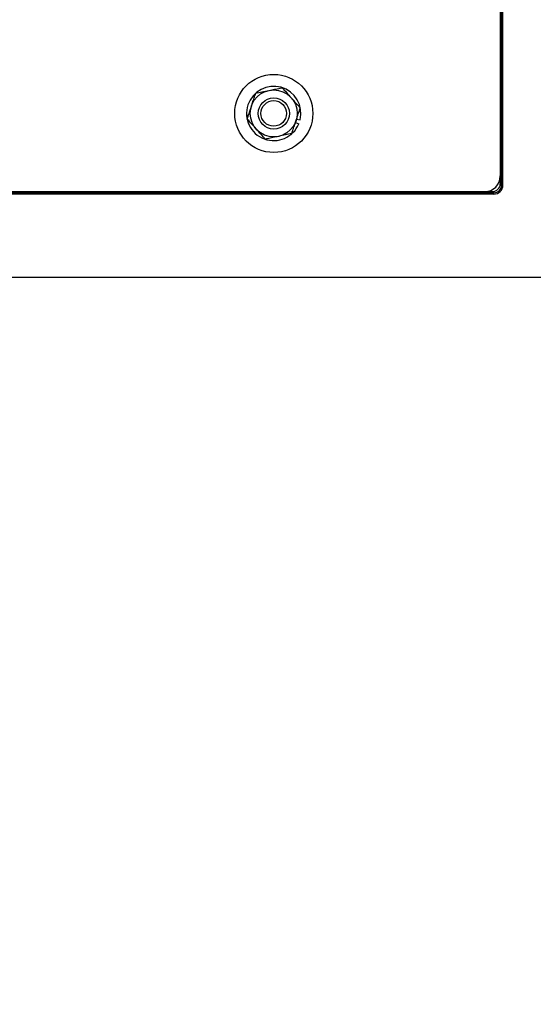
# Model space of a CAD drawing. Header units: inches. Extents: x 170 to 288, y 234 to 248.
# Tile 110 of 192: x 186.203 to 186.477, y 243.756 to 244.281. Entities that reach past the tile are written whole.
import ezdxf

# ---------------------------------------------------------------- set-up
doc = ezdxf.new("R2010")
doc.units = ezdxf.units.IN
doc.header["$LTSCALE"] = 0.25
doc.header["$MEASUREMENT"] = 0
doc.layers.add('ANNOTATIONS', color=1, linetype='Continuous')
doc.layers.add('SLIM E GUIDE MOTOR LH', color=7, linetype='Continuous')
doc.styles.add('ARIAL', font='arial.ttf', dxfattribs={"height": 0.09375})
doc.dimstyles.new('STANDARD$0', dxfattribs={"dimtxt": 0.09375, "dimasz": 0.09375, "dimexe": 0.03125, "dimexo": 0.046875, "dimgap": 0.09, "dimtad": 0, "dimtih": 1, "dimtoh": 1, "dimdec": 4, "dimzin": 0, "dimdsep": 46, "dimtxsty": 'ARIAL', "dimcen": 0.09, "dimadec": 0, "dimazin": 0, "dimtfac": 1, "dimtdec": 4, "dimtofl": 0, "dimtmove": 0, "dimatfit": 1, "dimfxl": 1, "dimtolj": 1, "dimtzin": 0, "dimarcsym": 0})

# ---------------------------------------------------------------- blocks, each defined once
blk = doc.blocks.new('*D11')
at = {"layer": 'ANNOTATIONS', "color": 0, "lineweight": -2, "transparency": 16777216}
for p, q in [((185.61915, 244.14378), (187.01762, 244.14378)), ((186.98637, 244.05003), (186.98637, 242.35904)), ((186.98637, 240.23319), (186.98637, 241.92418)), ((185.70893, 240.13944), (187.01762, 240.13944))]:
    blk.add_line(p, q, dxfattribs=at)
at = {"layer": 'ANNOTATIONS', "color": 0, "transparency": 16777216}
for points in [[(186.97074, 244.05003), (187.00199, 244.05003), (186.98637, 244.14378)], [(186.97074, 240.23319), (187.00199, 240.23319), (186.98637, 240.13944)]]:
    blk.add_solid(points, dxfattribs=at)
at = {"layer": 'defpoints', "color": 0, "transparency": 16777216}
for p in [(185.57227, 244.14378), (186.98637, 244.14378), (185.66205, 240.13944)]:
    blk.add_point(p, dxfattribs=at)
at = {"layer": 'ANNOTATIONS', "color": 0, "transparency": 16777216, "insert": (186.98637, 242.14161), "char_height": 0.09375, "attachment_point": 5, "style": 'ARIAL'}
blk.add_mtext('\\A1;OPENING \\PHEIGHT', dxfattribs=at)
blk = doc.blocks.new('*D31')
at = {"layer": 'ANNOTATIONS', "color": 0, "lineweight": -2, "transparency": 16777216}
for p, q in [((186.41935, 245.19232), (187.01762, 245.19232)), ((186.98637, 245.09857), (186.98637, 244.80656)), ((186.98637, 244.23753), (186.98637, 244.52955)), ((185.30268, 244.14378), (187.01762, 244.14378))]:
    blk.add_line(p, q, dxfattribs=at)
at = {"layer": 'ANNOTATIONS', "color": 0, "transparency": 16777216}
for points in [[(186.97074, 245.09857), (187.00199, 245.09857), (186.98637, 245.19232)], [(186.97074, 244.23753), (187.00199, 244.23753), (186.98637, 244.14378)]]:
    blk.add_solid(points, dxfattribs=at)
at = {"layer": 'defpoints', "color": 0, "transparency": 16777216}
for p in [(186.37247, 245.19232), (186.98637, 245.19232), (185.2558, 244.14378)]:
    blk.add_point(p, dxfattribs=at)
at = {"layer": 'ANNOTATIONS', "color": 0, "transparency": 16777216, "insert": (186.98637, 244.66805), "char_height": 0.09375, "attachment_point": 5, "style": 'ARIAL'}
blk.add_mtext('\\A1;HEADROOM', dxfattribs=at)

msp = doc.modelspace()

# ---------------------------------------------------------------- linework, layer by layer
at = {"layer": 'SLIM E GUIDE MOTOR LH'}
for p, q in [((186.45977, 245.18528), (186.45977, 244.19361)), ((186.46049, 244.19297), (186.46049, 245.18672)), ((186.46121, 244.19297), (186.46121, 245.18672)), ((186.3505, 244.22628), (186.3523, 244.22553)), ((186.35112, 244.22815), (186.35301, 244.22769)), ((186.46049, 244.19361), (186.45977, 244.19361)), ((186.46049, 244.19297), (186.46121, 244.19297)), ((186.45632, 244.18808), (185.58549, 244.18808)), ((186.45632, 244.1888), (185.65216, 244.1888)), ((185.66217, 244.18944), (186.4556, 244.18944)), ((186.3931, 244.18944), (186.3931, 244.1888)), ((186.4556, 244.18944), (186.4556, 244.1888)), ((186.45632, 244.18808), (186.45632, 244.1888))]:
    msp.add_line(p, q, dxfattribs=at)
for radius in [0.02083, 0.0125, 0.00833, 0.00681]:
    msp.add_circle((186.33894, 244.23113), radius, dxfattribs=at)
for centre, radius, start, end in [((186.33894, 244.23113), 0.01448, 346.2542, 337.2542), ((186.45144, 244.19778), 0.00833, 270, 0), ((186.4556, 244.19361), 0.00417, 270, 0), ((186.45632, 244.19297), 0.00417, 270, 0), ((186.45632, 244.19297), 0.00489, 270, 0)]:
    msp.add_arc(centre, radius, start, end, dxfattribs=at)
for points, knots in [([(186.32707, 244.23504), (186.32712, 244.2352), (186.32746, 244.23623), (186.32809, 244.23814), (186.32879, 244.24026), (186.32919, 244.24149), (186.32933, 244.2419)], [0, 0, 0, 0, 0.066534, 0.435282, 0.814548, 1, 1, 1, 1]), ([(186.32933, 244.2419), (186.33042, 244.24212), (186.33266, 244.24259), (186.33511, 244.2431), (186.33636, 244.24336), (186.33639, 244.24337)], [0, 0, 0, 0, 0.4843392, 0.9863311, 1, 1, 1, 1]), ([(186.33639, 244.24337), (186.33738, 244.24357), (186.33939, 244.24399), (186.34174, 244.24448), (186.34307, 244.24476), (186.34346, 244.24484)], [0, 0, 0, 0, 0.406296, 0.827264, 1, 1, 1, 1]), ([(186.34346, 244.24484), (186.3442, 244.244), (186.34573, 244.24229), (186.34739, 244.24043), (186.34824, 244.23948), (186.34826, 244.23945)], [0, 0, 0, 0, 0.484337, 0.986326, 1, 1, 1, 1]), ([(186.32481, 244.22819), (186.325, 244.22877), (186.32545, 244.23014), (186.32621, 244.23243), (186.32678, 244.23416), (186.32707, 244.23504)], [0, 0, 0, 0, 0.265462, 0.628083, 1, 1, 1, 1]), ([(186.34826, 244.23945), (186.34894, 244.2387), (186.35031, 244.23716), (186.3519, 244.23538), (186.35281, 244.23436), (186.35307, 244.23407)], [0, 0, 0, 0, 0.406291, 0.827265, 1, 1, 1, 1]), ([(186.35081, 244.22721), (186.35086, 244.22737), (186.3512, 244.2284), (186.35183, 244.23031), (186.35253, 244.23243), (186.35294, 244.23366), (186.35307, 244.23407)], [0, 0, 0, 0, 0.06653, 0.435277, 0.814548, 1, 1, 1, 1]), ([(186.32961, 244.2228), (186.32894, 244.22356), (186.32757, 244.22509), (186.32598, 244.22688), (186.32507, 244.22789), (186.32481, 244.22819)], [0, 0, 0, 0, 0.406291, 0.827265, 1, 1, 1, 1]), ([(186.34855, 244.22036), (186.34874, 244.22094), (186.34919, 244.22231), (186.34995, 244.2246), (186.35052, 244.22634), (186.35081, 244.22721)], [0, 0, 0, 0, 0.265459, 0.628079, 1, 1, 1, 1]), ([(186.33442, 244.21742), (186.33367, 244.21826), (186.33215, 244.21996), (186.33049, 244.22182), (186.32964, 244.22278), (186.32961, 244.2228)], [0, 0, 0, 0, 0.4843429, 0.9863262, 1, 1, 1, 1]), ([(186.34855, 244.22036), (186.34745, 244.22013), (186.34521, 244.21967), (186.34277, 244.21916), (186.34152, 244.2189), (186.34148, 244.21889)], [0, 0, 0, 0, 0.484334, 0.98632, 1, 1, 1, 1]), ([(186.34148, 244.21889), (186.3405, 244.21868), (186.33848, 244.21827), (186.33614, 244.21778), (186.33481, 244.2175), (186.33442, 244.21742)], [0, 0, 0, 0, 0.4062899, 0.827272, 1, 1, 1, 1])]:
    msp.add_open_spline(points, degree=3, knots=knots, dxfattribs=at)

# ---------------------------------------------------------------- dimensions: what is measured, and where the dimension line sits
at = {"layer": 'ANNOTATIONS'}
for base, p1, p2, text, picture, middle in [((186.98637, 245.19232), (185.2558, 244.14378), (186.37247, 245.19232), 'HEADROOM', '*D31', (186.98637, 244.66805)), ((186.98637, 244.14378), (185.66205, 240.13944), (185.57227, 244.14378), 'OPENING \\PHEIGHT', '*D11', (186.98637, 242.14161))]:
    dim = msp.add_linear_dim(base=base, p1=p1, p2=p2, angle=90, text=text, dimstyle='STANDARD$0', dxfattribs=at)
    dim.commit()
    dim.dimension.update_dxf_attribs({"geometry": picture, "text_midpoint": middle})

doc.saveas('drawing.dxf')
